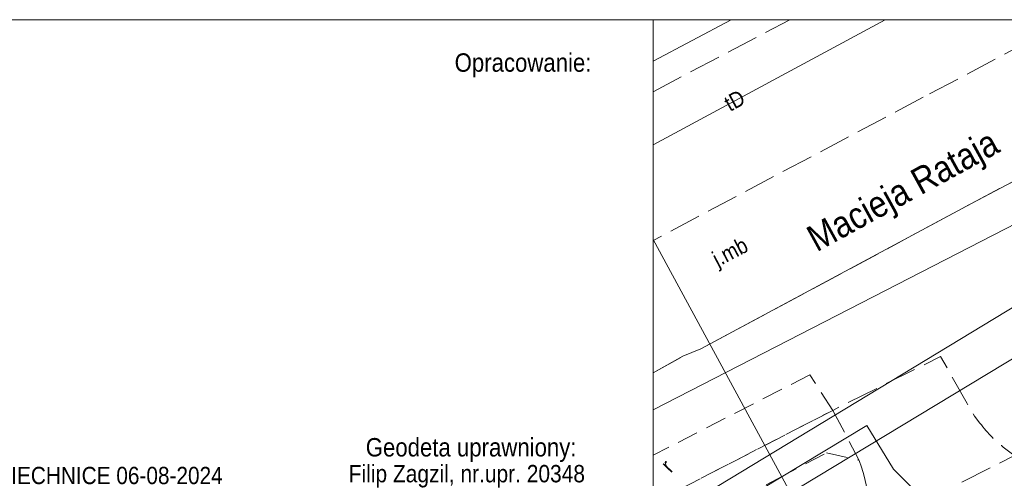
# Model space of a CAD drawing. Extents: x 0 to 6443539, y 0 to 5655063.
# Tile 62 of 64: x 6441157 to 6441204, y 5654873 to 5654895. Entities that reach past the tile are written whole.
import ezdxf
from ezdxf.enums import TextEntityAlignment as Align

# ---------------------------------------------------------------- set-up
doc = ezdxf.new("R2010")
doc.units = 0
doc.header["$MEASUREMENT"] = 0
for name, pattern in [('1.0_0.5', [1.5, 1, -0.5]), ('1.5_0.5', [2, 1.5, -0.5]), ('219-500', [0]), ('PRZER2-1', [3, 2, -1])]:
    doc.linetypes.add(name, pattern=pattern)
doc.layers.add('1ramki', color=7, linetype='PRZER2-1', lineweight=18)
doc.layers.add('Warstwa 63', color=7, linetype='CONTINUOUS', lineweight=0)
for name, color, linetype in [('218-kontur użytku gruntowego', 7, 'CONTINUOUS'), ('219-działka ewidencyjna', 7, 'CONTINUOUS'), ('994-Nazwa ulicy', 7, 'CONTINUOUS'), ('chodnik', 7, 'CONTINUOUS'), ('droga dla rowerów', 7, 'CONTINUOUS'), ('droga dla rowerów-Atr17', 7, 'CONTINUOUS'), ('jezdnia', 7, 'CONTINUOUS'), ('jezdnia-Atr17', 7, 'CONTINUOUS'), ('krawężnik', 7, 'CONTINUOUS'), ('przewód elektroenergetyczny podziemny', 7, 'CONTINUOUS'), ('przewód gazowy', 7, 'CONTINUOUS'), ('przewód kanalizacyjny', 7, 'CONTINUOUS'), ('przewód kanalizacyjny - ob. projektowany', 7, 'CONTINUOUS'), ('przewód telekomunikacyjny podziemny', 7, 'CONTINUOUS'), ('przewód telekomunikacyjny podziemny - ob. projektowany', 7, 'CONTINUOUS'), ('przewód telekomunikacyjny podziemny-Atr1', 7, 'CONTINUOUS'), ('przewód wodociągowy', 7, 'CONTINUOUS')]:
    doc.layers.add(name, color=color, linetype=linetype)
doc.styles.add('MapaZas', font='geodezja.shx', dxfattribs={"width": 0.9})

msp = doc.modelspace()

# ---------------------------------------------------------------- linework, layer by layer
at = {"layer": '1ramki', "color": 0, "linetype": 'Continuous', "lineweight": 13, "flags": 128}
for points in [[(6441071.681, 5654894.679), (6441272.347, 5654894.679), (6441272.347, 5654754.671), (6441071.681, 5654754.671)], [(6441071.681, 5654894.679), (6441272.347, 5654894.679), (6441272.347, 5654754.671), (6441071.681, 5654754.671)], [(6441071.681, 5654894.679), (6441187.422, 5654894.679), (6441187.422, 5654870.894), (6441071.681, 5654870.894)]]:
    msp.add_lwpolyline(points, close=True, dxfattribs=at)
at = {"layer": '218-kontur użytku gruntowego', "color": 3, "linetype": 'Continuous', "lineweight": 13}
msp.add_lwpolyline([(6441191.107, 5654894.679), (6441187.422, 5654892.712)], dxfattribs=at)
at = {"layer": '219-działka ewidencyjna', "color": 3, "linetype": '219-500', "lineweight": 13}
msp.add_lwpolyline([(6441187.422, 5654892.715), (6441191.102, 5654894.679)], dxfattribs=at)
at = {"layer": 'chodnik', "color": 7, "linetype": '1.0_0.5', "lineweight": 13}
msp.add_lwpolyline([(6441157.71, 5654851.345), (6441158.983, 5654852.023), (6441159.551, 5654853.556), (6441163.221, 5654856.175), (6441167.906, 5654859.318), (6441172.868, 5654862.403), (6441176.734, 5654864.474), (6441193.298, 5654872.967), (6441195.606, 5654874.191), (6441197.155, 5654873.842), (6441195.902, 5654876.206), (6441187.422, 5654871.823)], dxfattribs=at)
at = {"layer": 'droga dla rowerów', "color": 7, "linetype": '1.0_0.5', "lineweight": 13}
msp.add_lwpolyline([(6441187.422, 5654871.823), (6441195.902, 5654876.206), (6441194.826, 5654877.887), (6441187.422, 5654874.08)], dxfattribs=at)
at = {"layer": 'jezdnia', "color": 7, "linetype": '1.5_0.5', "lineweight": 13}
for points in [[(6441207.112, 5654894.679), (6441200.178, 5654891.01), (6441187.422, 5654884.242)], [(6441187.422, 5654877.972), (6441188.823, 5654878.761), (6441189.678, 5654879.119), (6441201.822, 5654885.642), (6441202.339, 5654885.922), (6441202.458, 5654885.988), (6441218.894, 5654894.679)]]:
    msp.add_lwpolyline(points, dxfattribs=at)
at = {"layer": 'jezdnia', "color": 7, "linetype": '1.5_0.5', "lineweight": 13, "flags": 128}
msp.add_lwpolyline([(6441214.972, 5654872.842), (6441207.947, 5654872.937), (6441207.635, 5654872.959), (6441207.323, 5654872.995), (6441207.025, 5654873.045), (6441206.719, 5654873.102), (6441206.421, 5654873.18), (6441206.122, 5654873.273), (6441205.822, 5654873.379), (6441205.544, 5654873.494), (6441205.258, 5654873.629), (6441204.979, 5654873.771), (6441204.714, 5654873.928), (6441204.456, 5654874.092), (6441204.204, 5654874.278), (6441203.96, 5654874.471), (6441203.873, 5654874.54), (6441203.78, 5654874.615), (6441203.7, 5654874.691), (6441203.614, 5654874.76), (6441203.527, 5654874.843), (6441203.448, 5654874.919), (6441203.375, 5654875.003), (6441203.289, 5654875.086), (6441203.216, 5654875.169), (6441203.144, 5654875.252), (6441203.071, 5654875.336), (6441202.998, 5654875.433), (6441202.926, 5654875.516), (6441202.86, 5654875.607), (6441202.598, 5654875.926), (6441202.26, 5654876.527), (6441201.002, 5654878.756), (6441195.902, 5654876.206), (6441197.155, 5654873.842), (6441197.268, 5654873.512), (6441197.344, 5654873.274), (6441197.399, 5654873.027), (6441197.57, 5654872.338), (6441197.527, 5654872.033), (6441197.51, 5654871.523), (6441197.48, 5654871.275), (6441197.45, 5654871.027), (6441197.391, 5654870.778), (6441197.326, 5654870.536), (6441197.26, 5654870.294), (6441197.146, 5654870.002), (6441196.984, 5654869.659), (6441196.861, 5654869.444), (6441196.698, 5654869.171), (6441196.512, 5654868.92), (6441196.105, 5654868.451), (6441195.869, 5654868.234), (6441195.626, 5654868.038), (6441179.81, 5654859.936), (6441179.789, 5654858.599), (6441179.77, 5654857.22), (6441179.49, 5654839.129), (6441182.327, 5654839.07), (6441198.385, 5654838.937), (6441199.163, 5654838.939), (6441199.088, 5654835.218), (6441199.078, 5654835.019), (6441199.061, 5654834.828), (6441199.037, 5654834.629), (6441198.999, 5654834.431), (6441198.968, 5654834.239), (6441198.916, 5654834.04), (6441198.863, 5654833.855), (6441198.804, 5654833.662), (6441198.737, 5654833.477), (6441198.656, 5654833.292), (6441198.575, 5654833.12), (6441198.487, 5654832.941), (6441198.385, 5654832.762), (6441198.282, 5654832.597), (6441198.069, 5654832.303), (6441197.842, 5654832.022), (6441197.593, 5654831.762), (6441197.33, 5654831.516), (6441197.052, 5654831.283), (6441196.759, 5654831.079), (6441196.452, 5654830.889), (6441196.131, 5654830.712), (6441195.801, 5654830.57), (6441195.457, 5654830.443), (6441195.12, 5654830.336), (6441194.768, 5654830.258), (6441194.409, 5654830.201), (6441208.722, 5654829.952), (6441208.331, 5654830.035), (6441207.94, 5654830.147), (6441207.562, 5654830.288), (6441207.191, 5654830.449), (6441206.84, 5654830.633), (6441206.496, 5654830.852), (6441206.173, 5654831.078), (6441205.856, 5654831.34), (6441205.567, 5654831.616), (6441205.292, 5654831.908), (6441205.031, 5654832.227), (6441204.811, 5654832.548), (6441204.606, 5654832.897), (6441204.477, 5654833.312), (6441204.354, 5654833.733), (6441204.26, 5654834.156), (6441204.166, 5654834.578), (6441204.1, 5654835.015), (6441204.076, 5654835.163), (6441204.178, 5654838.914), (6441204.666, 5654838.931), (6441204.964, 5654840.501), (6441205.02, 5654844.13), (6441183.748, 5654844.356), (6441183.961, 5654857.027), (6441196.07, 5654863.224), (6441203.758, 5654863.199), (6441203.789, 5654868.986), (6441225.705, 5654868.739), (6441225.852, 5654872.724)], close=True, dxfattribs=at)
at = {"layer": 'krawężnik', "color": 7, "linetype": 'Continuous', "lineweight": 13}
msp.add_lwpolyline([(6441218.894, 5654894.679), (6441202.458, 5654885.988), (6441201.822, 5654885.642), (6441189.678, 5654879.119), (6441188.823, 5654878.761), (6441187.422, 5654877.972)], dxfattribs=at)
at = {"layer": 'krawężnik', "color": 7, "linetype": 'Continuous', "lineweight": 13, "flags": 128}
msp.add_lwpolyline([(6441197.57, 5654872.338), (6441197.399, 5654873.027), (6441197.344, 5654873.274), (6441197.268, 5654873.512)], dxfattribs=at)
at = {"layer": 'przewód elektroenergetyczny podziemny', "color": 1, "linetype": 'Continuous', "lineweight": 13}
msp.add_lwpolyline([(6441167.209, 5654850.999), (6441165.523, 5654850.164), (6441164.991, 5654849.883), (6441164.04, 5654851.68), (6441171.42, 5654855.759), (6441196.058, 5654868.344), (6441187.422, 5654884.291)], dxfattribs=at)
at = {"layer": 'przewód gazowy', "color": 40, "linetype": 'Continuous', "lineweight": 13, "flags": 128}
msp.add_lwpolyline([(6441151.493, 5654850.362), (6441151.958, 5654850.457), (6441156.625, 5654851.498), (6441173.465, 5654860.973), (6441197.523, 5654875.484), (6441198.777, 5654873.425), (6441202.015, 5654870.213), (6441203.816, 5654869.043), (6441205.168, 5654868.648)], dxfattribs=at)
at = {"layer": 'przewód kanalizacyjny', "color": 34, "linetype": 'Continuous', "lineweight": 13, "flags": 128}
for points in [[(6441141.403, 5654843.728), (6441170.35, 5654860.425), (6441206.819, 5654882.532), (6441216.986, 5654888.594)], [(6441213.622, 5654884.214), (6441159.908, 5654851.746)]]:
    msp.add_lwpolyline(points, dxfattribs=at)
at = {"layer": 'przewód kanalizacyjny - ob. projektowany', "color": 34, "linetype": '1.5_0.5', "lineweight": 13}
msp.add_lwpolyline([(6441187.422, 5654891.275), (6441193.877, 5654894.679)], dxfattribs=at)
at = {"layer": 'przewód telekomunikacyjny podziemny', "color": 30, "linetype": 'Continuous', "lineweight": 13}
msp.add_lwpolyline([(6441187.422, 5654888.76), (6441198.384, 5654894.679)], dxfattribs=at)
at = {"layer": 'przewód telekomunikacyjny podziemny - ob. projektowany', "color": 30, "linetype": '1.5_0.5', "lineweight": 13}
msp.add_lwpolyline([(6441171.803, 5654832.229), (6441169.949, 5654856.42), (6441243.623, 5654894.073), (6441244.742, 5654894.679)], dxfattribs=at)
at = {"layer": 'przewód wodociągowy', "color": 5, "linetype": 'Continuous', "lineweight": 13}
msp.add_lwpolyline([(6441187.422, 5654876.226), (6441196.682, 5654880.983), (6441208.021, 5654886.823), (6441208.228, 5654887.039), (6441215.434, 5654890.689), (6441223.297, 5654894.679)], dxfattribs=at)

# ---------------------------------------------------------------- texts
at = {"layer": '994-Nazwa ulicy', "color": 7, "linetype": 'Continuous', "lineweight": 13, "style": 'MapaZas', "width": 0.9}
msp.add_text('Macieja Rataja', height=1.25, rotation=28.7492, dxfattribs=at).set_placement((6441199.21, 5654886.616), align=Align.MIDDLE_CENTER)
at = {"layer": 'droga dla rowerów-Atr17', "color": 7, "lineweight": 13, "style": 'MapaZas', "width": 0.9}
msp.add_text('r', height=0.75, rotation=46.2412, dxfattribs=at).set_placement((6441188.243, 5654873.211))
at = {"layer": 'jezdnia-Atr17', "color": 7, "lineweight": 13, "style": 'MapaZas', "width": 0.9}
msp.add_text('j.mb', height=0.75, rotation=27.7752, dxfattribs=at).set_placement((6441190.471, 5654882.971))
at = {"layer": 'przewód telekomunikacyjny podziemny-Atr1', "color": 30, "lineweight": 13, "style": 'MapaZas', "width": 0.9}
msp.add_text('tD', height=0.75, rotation=28.3672, dxfattribs=at).set_placement((6441191.267, 5654890.857), align=Align.MIDDLE_CENTER)
at = {"layer": 'Warstwa 63', "color": 0, "linetype": 'Continuous', "lineweight": 13, "style": 'MapaZas', "width": 0.9}
for s, height, p in [('Opracowanie:', 0.8703, (6441181.272, 5654892.652, -329.421)), ('Geodeta uprawniony:', 0.8703, (6441178.819, 5654874.46, -329.421)), ('Filip Zagzil, nr.upr. 20348', 0.82195, (6441178.618, 5654873.213, -329.421))]:
    msp.add_text(s, height=height, dxfattribs=at).set_placement(p, align=Align.MIDDLE_CENTER)
msp.add_text('SIECHNICE 06-08-2024', height=0.81632, dxfattribs=at).set_placement((6441156.433, 5654872.717, -329.421))

doc.saveas('drawing.dxf')
